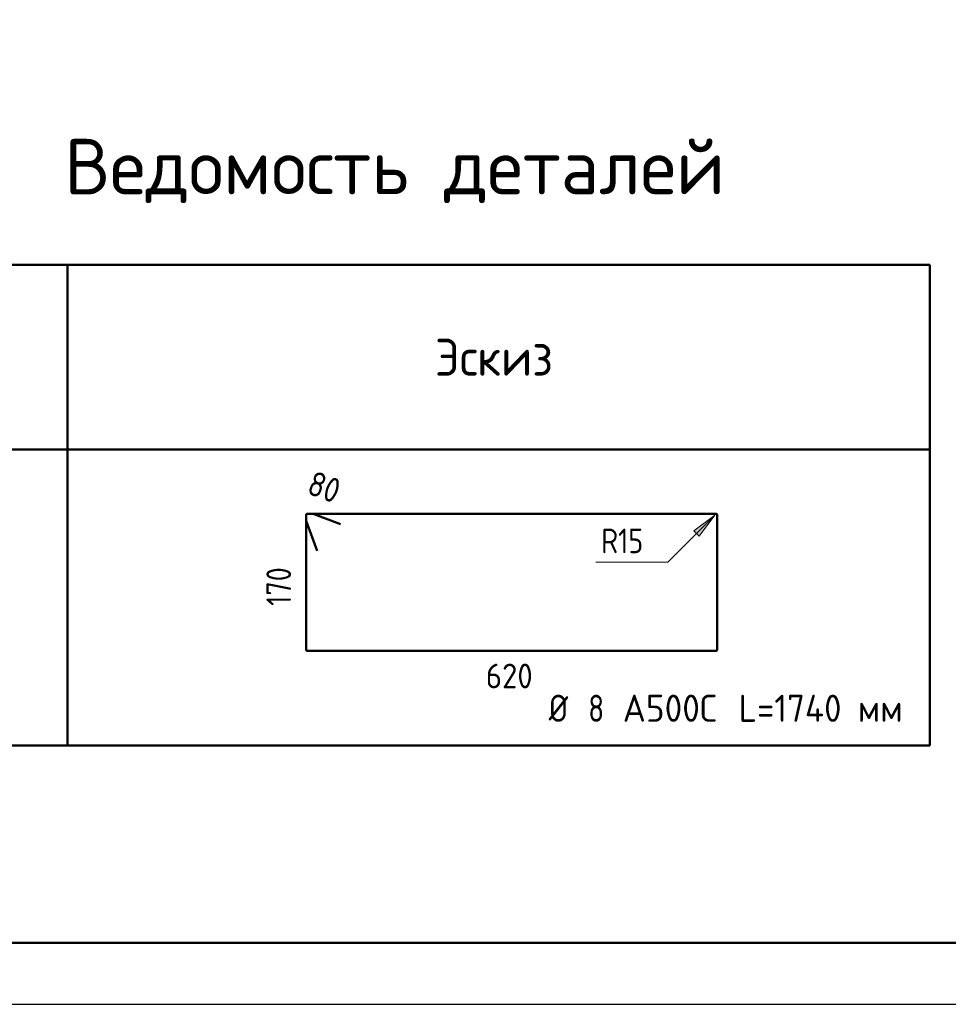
# Model space of a CAD drawing. Header units: millimetres. Extents: x 0 to 50400, y 0 to 35652.
# Tile 4 of 13: x 17536 to 26580, y 0 to 9586. Entities that reach past the tile are written whole.
import ezdxf

# ---------------------------------------------------------------- set-up
doc = ezdxf.new("R2010")
doc.units = ezdxf.units.MM
doc.layers.add('Standard', color=7, linetype='Continuous', lineweight=25)
doc.layers.add('ДОП Верх по Х', color=7, linetype='Continuous', lineweight=25)
doc.styles.add('ISOCPEUR', font='txt')

msp = doc.modelspace()

# ---------------------------------------------------------------- hatches: boundary and pattern name
at = {"layer": 'Standard', "linetype": 'Continuous', "lineweight": 13, "transparency": 33554687}
msp.add_hatch(color=7, dxfattribs=at).paths.add_polyline_path([(24153.2, 4559.2), (24305.9, 4762.9), (24102.3, 4610.1)])

# ---------------------------------------------------------------- linework, layer by layer
at = {"layer": 'Standard', "color": 7, "linetype": 'Continuous', "lineweight": 50, "transparency": 33554687}
for p, q in [((15600, 7200), (26400, 7200)), ((18000, 2520), (18000, 7200)), ((26400, 2520), (26400, 7200)), ((26400, 2520), (26400, 7200)), ((26400, 5400), (15600, 5400)), ((15600, 2520), (26400, 2520))]:
    msp.add_line(p, q, dxfattribs=at)
at = {"layer": 'Standard', "color": 7, "linetype": 'Continuous', "lineweight": 13, "transparency": 33554687}
for p, q in [((24305.9, 4762.9), (24102.3, 4610.1)), ((24153.2, 4559.2), (24305.9, 4762.9)), ((24305.9, 4762.9), (24305.9, 4762.9)), ((24305.9, 4762.9), (24305.9, 4762.9)), ((24305.9, 4762.9), (24305.9, 4762.9)), ((24102.3, 4610.1), (24153.2, 4559.2)), ((24127.7, 4584.7), (24115, 4572))]:
    msp.add_line(p, q, dxfattribs=at)
at = {"layer": 'Standard', "color": 7, "linetype": 'Continuous', "lineweight": 25, "transparency": 33554687}
msp.add_lwpolyline([(0, 0), (50400, 0), (50400, 35640), (0, 35640), (0, 0)], close=True, dxfattribs=at)
at = {"layer": 'Standard', "color": 7, "linetype": 'Continuous', "lineweight": 13, "transparency": 33554687}
for points in [[(50400, 35640), (0, 35640), (0, 0), (50400, 0), (50400, 35640)], [(50400, 35640), (0, 35640), (0, 0), (50400, 0), (50400, 35640)], [(23147.3, 4303.6), (23846.6, 4303.6), (24305.9, 4762.9)]]:
    msp.add_lwpolyline(points, dxfattribs=at)
at = {"layer": 'Standard', "color": 7, "linetype": 'Continuous', "lineweight": 50, "transparency": 33554687}
msp.add_lwpolyline([(2400, 35040), (49800, 35040), (49800, 600), (2400, 600), (2400, 35040)], close=True, dxfattribs=at)
at = {"layer": 'ДОП Верх по Х', "color": 7, "linetype": 'Continuous', "lineweight": 50, "transparency": 33554687}
for p, q in [((20325, 4762.6), (20325, 3451.3)), ((20325, 4762.6), (20325, 4710.9)), ((20325.7, 4706.9), (20432.5, 4413.4)), ((20388.5, 4774.4), (20336.8, 4774.4)), ((24317.4, 4774.4), (20336.8, 4774.4)), ((20661.3, 4675.9), (20392.5, 4773.7)), ((24328.9, 3451.3), (24328.9, 4762.9)), ((20336.5, 3439.8), (24317.4, 3439.8))]:
    msp.add_line(p, q, dxfattribs=at)
for centre, radius, start, end in [((20336.8, 4762.6), 11.8, 90, 180), ((20336.8, 4762.6), 11.8, 90, 180), ((20336.8, 4710.9), 11.8, 180, 200), ((20388.5, 4762.6), 11.8, 70, 90), ((24317.4, 4762.9), 11.5, 0, 90), ((20336.5, 3451.3), 11.5, 180, 270), ((24317.4, 3451.3), 11.5, 270, 0)]:
    msp.add_arc(centre, radius, start, end, dxfattribs=at)

# ---------------------------------------------------------------- texts
at = {"layer": 'Standard', "color": 7, "linetype": 'Continuous', "lineweight": 50, "transparency": 33554687, "insert": (17972.4, 7800), "char_height": 540, "width": 6957.966, "attachment_point": 7, "style": 'ISOCPEUR'}
msp.add_mtext('\\W0.98;Ведомость деталей', dxfattribs=at)
at = {"layer": 'Standard', "color": 7, "linetype": 'Continuous', "lineweight": 25, "transparency": 33554687, "attachment_point": 7, "style": 'ISOCPEUR'}
for s, insert, char_height, width in [('\\W0.94;Эскиз', (21579, 6120), 360, 1411.343), ('\\W0.83;Ø', (22687.8, 2750), 264, 374.002), ('\\W0.78;8', (23072.6, 2750), 264, 287.235), ('\\W0.95;А500С', (23408.4, 2750), 264, 1101.306), ('\\W0.94;L=1740 мм', (24537.6, 2750), 264, 1786.42)]:
    msp.add_mtext(s, dxfattribs=dict(at, insert=insert, char_height=char_height, width=width))
at = {"layer": 'Standard', "color": 7, "linetype": 'Continuous', "lineweight": 18, "transparency": 33554687, "insert": (23198.9, 4391.6), "char_height": 240, "width": 579.726, "attachment_point": 7, "style": 'ISOCPEUR'}
msp.add_mtext('\\W0.83;R15', dxfattribs=at)
at = {"layer": 'ДОП Верх по Х', "color": 7, "linetype": 'Continuous', "lineweight": 18, "transparency": 33554687, "char_height": 240, "attachment_point": 7, "style": 'ISOCPEUR'}
for s, insert, width, rotation in [('\\W0.87;80', (20319.6, 4974.9), 440.647, 340), ('\\W0.83;170', (20178.6, 3879.1), 554.799, 90)]:
    msp.add_mtext(s, dxfattribs=dict(at, insert=insert, width=width, rotation=rotation))
at = {"layer": 'ДОП Верх по Х', "color": 7, "linetype": 'Continuous', "lineweight": 18, "transparency": 33554687, "insert": (22074.9, 3076.4), "char_height": 240, "width": 613.094, "attachment_point": 7, "style": 'ISOCPEUR'}
msp.add_mtext('\\W0.91;620', dxfattribs=at)

doc.saveas('drawing.dxf')
